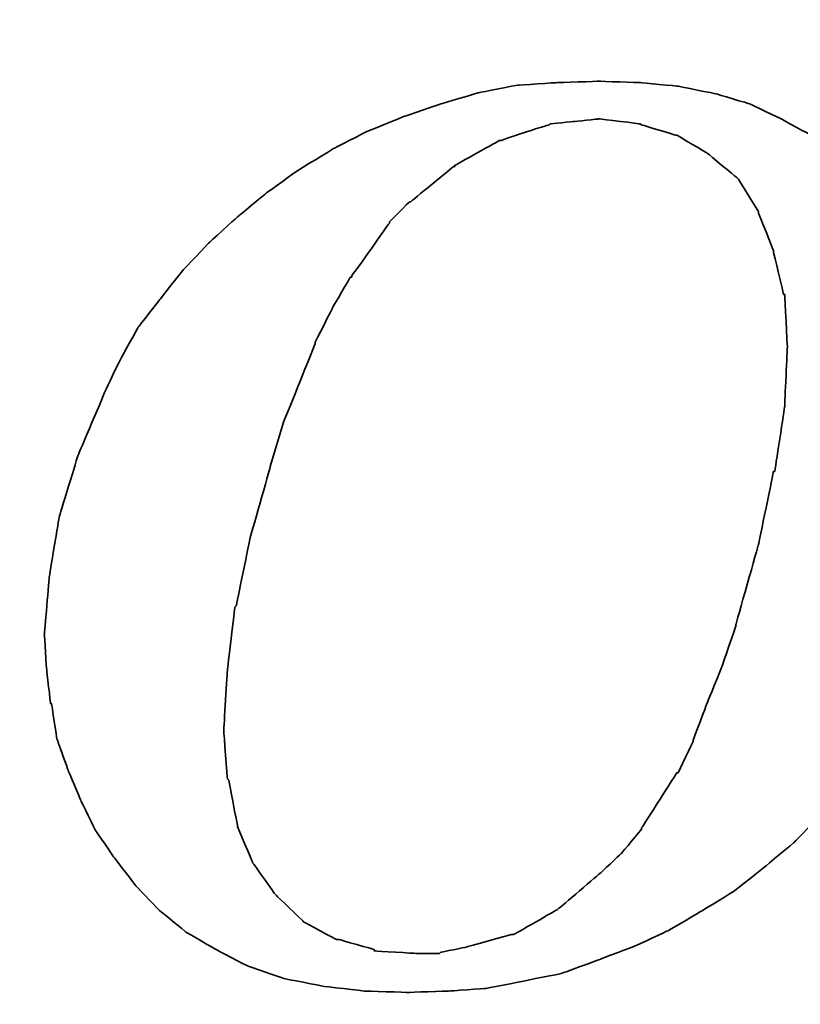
# Model space of a CAD drawing. Extents: x -167 to 168, y 66 to 155.
# Tile 41 of 61: x 145.9 to 147.7, y 84.97 to 87.25. Entities that reach past the tile are written whole.
import ezdxf

# ---------------------------------------------------------------- set-up
doc = ezdxf.new("R2010")
doc.units = 0
doc.header["$MEASUREMENT"] = 0
doc.layers.add('DIM', color=4, linetype='CONTINUOUS')
doc.layers.add('layer 1', color=7, linetype='CONTINUOUS')
doc.styles.add('DIM-7', font='SIMPLEX.shx', dxfattribs={"width": 0.7, "bigfont": 'chineset.shx'})
doc.dimstyles.new('CNS', dxfattribs={"dimtxt": 3.5, "dimasz": 2.5, "dimexe": 1, "dimexo": 1.5, "dimgap": 0.09, "dimtad": 0, "dimdsep": 46, "dimtxsty": 'DIM-7', "dimcen": 0.09, "dimclrd": 1, "dimclre": 1, "dimclrt": 4, "dimadec": 0, "dimazin": 0, "dimtfac": 1, "dimtix": 1, "dimtmove": 2, "dimatfit": 3, "dimfxl": 1, "dimtvp": 0.971429, "dimtolj": 1, "dimarcsym": 0})

# ---------------------------------------------------------------- blocks, each defined once
blk = doc.blocks.new('*D1')
at = {"layer": 'DIM', "color": 7, "lineweight": -2, "transparency": 16777216}
for p, q in [((117.1809, 86.0476), (117.1809, 66.2185)), ((159.1809, 82.2976), (159.1809, 66.2185)), ((119.1809, 67.0185), (157.1809, 67.0185))]:
    blk.add_line(p, q, dxfattribs=at)
at = {"layer": 'DIM', "color": 7, "transparency": 16777216}
for points in [[(119.1809, 67.3519), (119.1809, 66.6852), (117.1809, 67.0185)], [(157.1809, 67.3519), (157.1809, 66.6852), (159.1809, 67.0185)]]:
    blk.add_solid(points, dxfattribs=at)
at = {"layer": 'DIM', "color": 7, "transparency": 16777216, "insert": (138.1809, 69.2185), "char_height": 2.8, "attachment_point": 5, "style": 'DIM-7'}
blk.add_mtext('\\A1;42', dxfattribs=at)
blk = doc.blocks.new('TBI MOTION logo(完整正式版)')
at = {"layer": 'layer 1', "color": 22, "lineweight": 35}
for points, knots in [([(-11.34375, -6.98375), (-11.34375, -6.98375), (-10.91375, -7.43875), (-10.91375, -7.43875), (-10.91375, -7.43875), (-10.91375, -7.43875), (-10.38625, -7.87125), (-10.38625, -7.87125), (-10.38625, -7.87125), (-10.38625, -7.87125), (-9.81125, -8.20375), (-9.81125, -8.20375), (-9.81125, -8.20375), (-9.81125, -8.20375), (-9.21125, -8.51875), (-9.21125, -8.51875), (-9.21125, -8.51875), (-9.21125, -8.51875), (-8.51625, -8.75875), (-8.51625, -8.75875), (-8.51625, -8.75875), (-8.51625, -8.75875), (-7.77125, -8.90375), (-7.77125, -8.90375), (-7.77125, -8.90375), (-7.77125, -8.90375), (-6.97875, -8.99875), (-6.97875, -8.99875), (-6.97875, -8.99875), (-6.97875, -8.99875), (-6.14125, -9.02375), (-6.14125, -9.02375), (-6.14125, -9.02375), (-6.14125, -9.02375), (-5.37125, -8.99875), (-5.37125, -8.99875), (-5.37125, -8.99875), (-5.37125, -8.99875), (-4.65375, -8.94875), (-4.65375, -8.94875), (-4.65375, -8.94875), (-4.65375, -8.94875), (-3.93375, -8.80625), (-3.93375, -8.80625), (-3.93375, -8.80625), (-3.93375, -8.80625), (-3.21375, -8.66375), (-3.21375, -8.66375), (-3.21375, -8.66375), (-3.21375, -8.66375), (-2.49375, -8.39875), (-2.49375, -8.39875), (-2.49375, -8.39875), (-2.49375, -8.39875), (-1.79875, -8.13375), (-1.79875, -8.13375), (-1.79875, -8.13375), (-1.79875, -8.13375), (-1.17375, -7.84375), (-1.17375, -7.84375), (-1.17375, -7.84375), (-1.17375, -7.84375), (-0.52375, -7.46375), (-0.52375, -7.46375), (-0.52375, -7.46375), (-0.52375, -7.46375), (0.10124, -7.07875), (0.10124, -7.07875), (0.10124, -7.07875), (0.10124, -7.07875), (0.67625, -6.62375), (0.67625, -6.62375), (0.67625, -6.62375), (0.67625, -6.62375), (1.24874, -6.14375), (1.24874, -6.14375), (1.24874, -6.14375), (1.24874, -6.14375), (1.72874, -5.64125), (1.72874, -5.64125), (1.72874, -5.64125), (1.72874, -5.64125), (2.18624, -5.06375), (2.18624, -5.06375), (2.18624, -5.06375), (2.18624, -5.06375), (2.61625, -4.48874), (2.61625, -4.48874), (2.61625, -4.48874), (2.61625, -4.48874), (3.00125, -3.83874), (3.00125, -3.83874), (3.00125, -3.83874), (3.00125, -3.83874), (3.36124, -3.21374), (3.36124, -3.21374), (3.36124, -3.21374), (3.36124, -3.21374), (3.84374, -1.99125), (3.84374, -1.99125), (3.84374, -1.99125), (3.84374, -1.99125), (4.22625, -0.81875), (4.22625, -0.81875), (4.22625, -0.81875), (4.22625, -0.81875), (4.39125, 0.45624), (4.39125, 0.45624), (4.39125, 0.45624), (4.39125, 0.45624), (4.48874, 1.70124), (4.48874, 1.70124), (4.48874, 1.70124), (4.48874, 1.70124), (4.43874, 2.44625), (4.43874, 2.44625), (4.43874, 2.44625), (4.43874, 2.44625), (4.36874, 3.14125), (4.36874, 3.14125), (4.36874, 3.14125), (4.36874, 3.14125), (4.25125, 3.81125), (4.25125, 3.81125), (4.25125, 3.81125), (4.25125, 3.81125), (4.03124, 4.41125), (4.03124, 4.41125), (4.03124, 4.41125), (4.03124, 4.41125), (3.74374, 5.01125), (3.74374, 5.01125), (3.74374, 5.01125), (3.74374, 5.01125), (3.43124, 5.58875), (3.43124, 5.58875), (3.43124, 5.58875), (3.43124, 5.58875), (3.02625, 6.09125), (3.02625, 6.09125), (3.02625, 6.09125), (3.02625, 6.09125), (2.59374, 6.54875), (2.59374, 6.54875), (2.59374, 6.54875), (2.59374, 6.54875), (2.09124, 6.98125), (2.09124, 6.98125), (2.09124, 6.98125), (2.09124, 6.98125), (1.56124, 7.36625), (1.56124, 7.36625), (1.56124, 7.36625), (1.56124, 7.36625), (0.98624, 7.67625), (0.98624, 7.67625), (0.98624, 7.67625), (0.98624, 7.67625), (0.38624, 7.96375), (0.38624, 7.96375), (0.38624, 7.96375), (0.38624, 7.96375), (-0.25875, 8.15625), (-0.25875, 8.15625), (-0.25875, 8.15625), (-0.25875, 8.15625), (-0.98125, 8.30125), (-0.98125, 8.30125), (-0.98125, 8.30125), (-0.98125, 8.30125), (-1.70124, 8.37125), (-1.70124, 8.37125), (-1.70124, 8.37125), (-1.70124, 8.37125), (-2.49375, 8.39624), (-2.49375, 8.39624), (-2.49375, 8.39624), (-2.49375, 8.39624), (-3.28625, 8.37125), (-3.28625, 8.37125), (-3.28625, 8.37125), (-3.28625, 8.37125), (-4.05125, 8.32125), (-4.05125, 8.32125), (-4.05125, 8.32125), (-4.05125, 8.32125), (-4.77375, 8.18125), (-4.77375, 8.18125), (-4.77375, 8.18125), (-4.77375, 8.18125), (-5.51625, 7.96375), (-5.51625, 7.96375), (-5.51625, 7.96375), (-5.51625, 7.96375), (-6.21125, 7.72625), (-6.21125, 7.72625), (-6.21125, 7.72625), (-6.21125, 7.72625), (-6.92875, 7.43625), (-6.92875, 7.43625), (-6.92875, 7.43625), (-6.92875, 7.43625), (-7.57875, 7.10125), (-7.57875, 7.10125), (-7.57875, 7.10125), (-7.57875, 7.10125), (-8.24875, 6.69125), (-8.24875, 6.69125), (-8.24875, 6.69125), (-8.24875, 6.69125), (-8.84875, 6.26125), (-8.84875, 6.26125), (-8.84875, 6.26125), (-8.84875, 6.26125), (-9.42625, 5.78125), (-9.42625, 5.78125), (-9.42625, 5.78125), (-9.42625, 5.78125), (-9.95375, 5.30125), (-9.95375, 5.30125), (-9.95375, 5.30125), (-9.95375, 5.30125), (-10.43375, 4.79624), (-10.43375, 4.79624), (-10.43375, 4.79624), (-10.43375, 4.79624), (-10.88875, 4.22125), (-10.88875, 4.22125), (-10.88875, 4.22125), (-10.88875, 4.22125), (-11.29875, 3.69375), (-11.29875, 3.69375), (-11.29875, 3.69375), (-11.29875, 3.69375), (-11.63375, 3.09125), (-11.63375, 3.09125), (-11.63375, 3.09125), (-11.63375, 3.09125), (-11.91875, 2.49625), (-11.91875, 2.49625), (-11.91875, 2.49625), (-11.91875, 2.49625), (-12.44875, 1.24625), (-12.44875, 1.24625), (-12.44875, 1.24625), (-12.44875, 1.24625), (-12.80875, 0.06874), (-12.80875, 0.06874), (-12.80875, 0.06874), (-12.80875, 0.06874), (-12.99875, -1.07875), (-12.99875, -1.07875), (-12.99875, -1.07875), (-12.99875, -1.07875), (-13.09375, -2.18375), (-13.09375, -2.18375), (-13.09375, -2.18375), (-13.09375, -2.18375), (-13.04875, -2.85375), (-13.04875, -2.85375), (-13.04875, -2.85375), (-13.04875, -2.85375), (-12.97375, -3.50375), (-12.97375, -3.50375), (-12.97375, -3.50375), (-12.97375, -3.50375), (-12.95375, -3.50375), (-12.95375, -3.50375), (-12.95375, -3.50375), (-12.95375, -3.50375), (-12.85375, -4.17375), (-12.85375, -4.17375), (-12.85375, -4.17375), (-12.85375, -4.17375), (-12.63875, -4.77624), (-12.63875, -4.77624), (-12.63875, -4.77624), (-12.63875, -4.77624), (-12.39875, -5.35125), (-12.39875, -5.35125), (-12.39875, -5.35125), (-12.39875, -5.35125), (-12.11375, -5.92875), (-12.11375, -5.92875), (-12.11375, -5.92875), (-12.11375, -5.92875), (-11.75375, -6.45375), (-11.75375, -6.45375), (-11.75375, -6.45375), (-11.75375, -6.45375), (-11.34375, -6.98375), (-11.34375, -6.98375)], [0, 0, 0, 0, 0.01369863, 0.01369863, 0.01369863, 0.01369864, 0.02739726, 0.02739726, 0.02739726, 0.02739727, 0.04109589, 0.04109589, 0.04109589, 0.0410959, 0.05479452, 0.05479452, 0.05479452, 0.05479453, 0.06849315, 0.06849315, 0.06849315, 0.06849316, 0.08219178, 0.08219178, 0.08219178, 0.08219179, 0.09589041, 0.09589041, 0.09589041, 0.09589042, 0.10958904, 0.10958904, 0.10958904, 0.10958905, 0.12328767, 0.12328767, 0.12328767, 0.12328768, 0.1369863, 0.1369863, 0.1369863, 0.13698631, 0.15068493, 0.15068493, 0.15068493, 0.15068494, 0.16438356, 0.16438356, 0.16438356, 0.16438357, 0.17808219, 0.17808219, 0.17808219, 0.1780822, 0.19178082, 0.19178082, 0.19178082, 0.19178083, 0.20547945, 0.20547945, 0.20547945, 0.20547946, 0.21917808, 0.21917808, 0.21917808, 0.21917809, 0.23287671, 0.23287671, 0.23287671, 0.23287672, 0.24657534, 0.24657534, 0.24657534, 0.24657535, 0.26027397, 0.26027397, 0.26027397, 0.26027398, 0.2739726, 0.2739726, 0.2739726, 0.27397261, 0.28767123, 0.28767123, 0.28767123, 0.28767124, 0.30136986, 0.30136986, 0.30136986, 0.30136987, 0.31506849, 0.31506849, 0.31506849, 0.3150685, 0.32876712, 0.32876712, 0.32876712, 0.32876713, 0.34246575, 0.34246575, 0.34246575, 0.34246576, 0.35616438, 0.35616438, 0.35616438, 0.35616439, 0.36986301, 0.36986301, 0.36986301, 0.36986302, 0.38356164, 0.38356164, 0.38356164, 0.38356165, 0.39726027, 0.39726027, 0.39726027, 0.39726028, 0.4109589, 0.4109589, 0.4109589, 0.41095891, 0.42465753, 0.42465753, 0.42465753, 0.42465754, 0.43835616, 0.43835616, 0.43835616, 0.43835617, 0.45205479, 0.45205479, 0.45205479, 0.4520548, 0.46575342, 0.46575342, 0.46575342, 0.46575343, 0.47945205, 0.47945205, 0.47945205, 0.47945206, 0.49315068, 0.49315068, 0.49315068, 0.49315069, 0.50684932, 0.50684932, 0.50684932, 0.50684933, 0.52054795, 0.52054795, 0.52054795, 0.52054796, 0.53424658, 0.53424658, 0.53424658, 0.53424659, 0.54794521, 0.54794521, 0.54794521, 0.54794522, 0.56164384, 0.56164384, 0.56164384, 0.56164385, 0.57534247, 0.57534247, 0.57534247, 0.57534248, 0.5890411, 0.5890411, 0.5890411, 0.58904111, 0.60273973, 0.60273973, 0.60273973, 0.60273974, 0.61643836, 0.61643836, 0.61643836, 0.61643837, 0.63013699, 0.63013699, 0.63013699, 0.630137, 0.64383562, 0.64383562, 0.64383562, 0.64383563, 0.65753425, 0.65753425, 0.65753425, 0.65753426, 0.67123288, 0.67123288, 0.67123288, 0.67123289, 0.68493151, 0.68493151, 0.68493151, 0.68493152, 0.69863014, 0.69863014, 0.69863014, 0.69863015, 0.71232877, 0.71232877, 0.71232877, 0.71232878, 0.7260274, 0.7260274, 0.7260274, 0.72602741, 0.73972603, 0.73972603, 0.73972603, 0.73972604, 0.75342466, 0.75342466, 0.75342466, 0.75342467, 0.76712329, 0.76712329, 0.76712329, 0.7671233, 0.78082192, 0.78082192, 0.78082192, 0.78082193, 0.79452055, 0.79452055, 0.79452055, 0.79452056, 0.80821918, 0.80821918, 0.80821918, 0.80821919, 0.82191781, 0.82191781, 0.82191781, 0.82191782, 0.83561644, 0.83561644, 0.83561644, 0.83561645, 0.84931507, 0.84931507, 0.84931507, 0.84931508, 0.8630137, 0.8630137, 0.8630137, 0.86301371, 0.87671233, 0.87671233, 0.87671233, 0.87671234, 0.89041096, 0.89041096, 0.89041096, 0.89041097, 0.90410959, 0.90410959, 0.90410959, 0.9041096, 0.91780822, 0.91780822, 0.91780822, 0.91780823, 0.93150685, 0.93150685, 0.93150685, 0.93150686, 0.94520548, 0.94520548, 0.94520548, 0.94520549, 0.95890411, 0.95890411, 0.95890411, 0.95890412, 0.97260274, 0.97260274, 0.97260274, 0.97260275, 0.98630137, 0.98630137, 0.98630137, 0.98630138, 1, 1, 1, 1]), ([(-8.77875, 1.03124), (-8.77875, 1.03124), (-8.51625, 1.89625), (-8.51625, 1.89625), (-8.51625, 1.89625), (-8.51625, 1.89625), (-8.20375, 2.66375), (-8.20375, 2.66375), (-8.20375, 2.66375), (-8.20375, 2.66375), (-7.91625, 3.38125), (-7.91625, 3.38125), (-7.91625, 3.38125), (-7.91625, 3.38125), (-7.91625, 3.40624), (-7.91625, 3.40624), (-7.91625, 3.40624), (-7.91625, 3.40624), (-7.57875, 4.07624), (-7.57875, 4.07624), (-7.57875, 4.07624), (-7.57875, 4.07624), (-7.24375, 4.65125), (-7.24375, 4.65125), (-7.24375, 4.65125), (-7.24375, 4.65125), (-7.21875, 4.65125), (-7.21875, 4.65125), (-7.21875, 4.65125), (-7.21875, 4.65125), (-7.21875, 4.67624), (-7.21875, 4.67624), (-7.21875, 4.67624), (-7.21875, 4.67624), (-6.83625, 5.20375), (-6.83625, 5.20375), (-6.83625, 5.20375), (-6.83625, 5.20375), (-6.49875, 5.68625), (-6.49875, 5.68625), (-6.49875, 5.68625), (-6.49875, 5.68625), (-6.49875, 5.70625), (-6.49875, 5.70625), (-6.49875, 5.70625), (-6.49875, 5.70625), (-6.11625, 6.09125), (-6.11625, 6.09125), (-6.11625, 6.09125), (-6.11625, 6.09125), (-6.09125, 6.09125), (-6.09125, 6.09125), (-6.09125, 6.09125), (-6.09125, 6.09125), (-5.27375, 6.76625), (-5.27375, 6.76625), (-5.27375, 6.76625), (-5.27375, 6.76625), (-5.24875, 6.76625), (-5.24875, 6.76625), (-5.24875, 6.76625), (-5.24875, 6.76625), (-5.24875, 6.78625), (-5.24875, 6.78625), (-5.24875, 6.78625), (-5.24875, 6.78625), (-4.38875, 7.26624), (-4.38875, 7.26624), (-4.38875, 7.26624), (-4.38875, 7.26624), (-4.36125, 7.26624), (-4.36125, 7.26624), (-4.36125, 7.26624), (-4.36125, 7.26624), (-3.93375, 7.41125), (-3.93375, 7.41125), (-3.93375, 7.41125), (-3.93375, 7.41125), (-3.47375, 7.55625), (-3.47375, 7.55625), (-3.47375, 7.55625), (-3.47375, 7.55625), (-3.45375, 7.55625), (-3.45375, 7.55625), (-3.45375, 7.55625), (-3.45375, 7.55625), (-3.42875, 7.58124), (-3.42875, 7.58124), (-3.42875, 7.58124), (-3.42875, 7.58124), (-2.97375, 7.62625), (-2.97375, 7.62625), (-2.97375, 7.62625), (-2.97375, 7.62625), (-2.49375, 7.67625), (-2.49375, 7.67625), (-2.49375, 7.67625), (-2.49375, 7.67625), (-2.46875, 7.67625), (-2.46875, 7.67625), (-2.46875, 7.67625), (-2.46875, 7.67625), (-1.70124, 7.58124), (-1.70124, 7.58124), (-1.70124, 7.58124), (-1.70124, 7.58124), (-1.67875, 7.55625), (-1.67875, 7.55625), (-1.67875, 7.55625), (-1.67875, 7.55625), (-1.65375, 7.55625), (-1.65375, 7.55625), (-1.65375, 7.55625), (-1.65375, 7.55625), (-1.03125, 7.36625), (-1.03125, 7.36625), (-1.03125, 7.36625), (-1.03125, 7.36625), (-1.00625, 7.36625), (-1.00625, 7.36625), (-1.00625, 7.36625), (-1.00625, 7.36625), (-0.43124, 7.02624), (-0.43124, 7.02624), (-0.43124, 7.02624), (-0.43124, 7.02624), (-0.40625, 7.00624), (-0.40625, 7.00624), (-0.40625, 7.00624), (-0.40625, 7.00624), (0.12124, 6.57124), (0.12124, 6.57124), (0.12124, 6.57124), (0.12124, 6.57124), (0.14624, 6.54875), (0.14624, 6.54875), (0.14624, 6.54875), (0.14624, 6.54875), (0.17124, 6.52375), (0.17124, 6.52375), (0.17124, 6.52375), (0.17124, 6.52375), (0.55625, 5.89875), (0.55625, 5.89875), (0.55625, 5.89875), (0.55625, 5.89875), (0.55625, 5.87625), (0.55625, 5.87625), (0.55625, 5.87625), (0.55625, 5.87625), (0.84124, 5.15625), (0.84124, 5.15625), (0.84124, 5.15625), (0.84124, 5.15625), (0.84124, 5.13125), (0.84124, 5.13125), (0.84124, 5.13125), (0.84124, 5.13125), (1.03624, 4.31875), (1.03624, 4.31875), (1.03624, 4.31875), (1.03624, 4.31875), (1.05624, 4.31875), (1.05624, 4.31875), (1.05624, 4.31875), (1.05624, 4.31875), (1.05624, 4.29125), (1.05624, 4.29125), (1.05624, 4.29125), (1.05624, 4.29125), (1.10625, 3.33125), (1.10625, 3.33125), (1.10625, 3.33125), (1.10625, 3.33125), (1.10625, 3.30875), (1.10625, 3.30875), (1.10625, 3.30875), (1.10625, 3.30875), (1.05624, 2.20624), (1.05624, 2.20624), (1.05624, 2.20624), (1.05624, 2.20624), (1.05624, 2.18124), (1.05624, 2.18124), (1.05624, 2.18124), (1.05624, 2.18124), (0.86624, 0.93624), (0.86624, 0.93624), (0.86624, 0.93624), (0.86624, 0.93624), (0.84124, 0.93624), (0.84124, 0.93624), (0.84124, 0.93624), (0.84124, 0.93624), (0.55625, -0.45874), (0.55625, -0.45874), (0.55625, -0.45874), (0.55625, -0.45874), (0.12124, -1.99125), (0.12124, -1.99125), (0.12124, -1.99125), (0.12124, -1.99125), (0.12124, -2.01874), (0.12124, -2.01874), (0.12124, -2.01874), (0.12124, -2.01874), (-0.13874, -2.78375), (-0.13874, -2.78375), (-0.13874, -2.78375), (-0.13874, -2.78375), (-0.43124, -3.50375), (-0.43124, -3.50375), (-0.43124, -3.50375), (-0.43124, -3.50375), (-0.69375, -4.19875), (-0.69375, -4.19875), (-0.69375, -4.19875), (-0.69375, -4.19875), (-0.69375, -4.22375), (-0.69375, -4.22375), (-0.69375, -4.22375), (-0.69375, -4.22375), (-0.98125, -4.82374), (-0.98125, -4.82374), (-0.98125, -4.82374), (-0.98125, -4.82374), (-1.00625, -4.82374), (-1.00625, -4.82374), (-1.00625, -4.82374), (-1.00625, -4.82374), (-1.33875, -5.35125), (-1.33875, -5.35125), (-1.33875, -5.35125), (-1.33875, -5.35125), (-1.67875, -5.87875), (-1.67875, -5.87875), (-1.67875, -5.87875), (-1.67875, -5.87875), (-1.67875, -5.90375), (-1.67875, -5.90375), (-1.67875, -5.90375), (-1.67875, -5.90375), (-2.05875, -6.35875), (-2.05875, -6.35875), (-2.05875, -6.35875), (-2.05875, -6.35875), (-2.08375, -6.38375), (-2.08375, -6.38375), (-2.08375, -6.38375), (-2.08375, -6.38375), (-2.46875, -6.74375), (-2.46875, -6.74375), (-2.46875, -6.74375), (-2.46875, -6.74375), (-3.25875, -7.41625), (-3.25875, -7.41625), (-3.25875, -7.41625), (-3.25875, -7.41625), (-3.28625, -7.43875), (-3.28625, -7.43875), (-3.28625, -7.43875), (-3.28625, -7.43875), (-4.12375, -7.91875), (-4.12375, -7.91875), (-4.12375, -7.91875), (-4.12375, -7.91875), (-4.14875, -7.91875), (-4.14875, -7.91875), (-4.14875, -7.91875), (-4.14875, -7.91875), (-4.17125, -7.91875), (-4.17125, -7.91875), (-4.17125, -7.91875), (-4.17125, -7.91875), (-5.03375, -8.15875), (-5.03375, -8.15875), (-5.03375, -8.15875), (-5.03375, -8.15875), (-5.51625, -8.25625), (-5.51625, -8.25625), (-5.51625, -8.25625), (-5.51625, -8.25625), (-5.54125, -8.27875), (-5.54125, -8.27875), (-5.54125, -8.27875), (-5.54125, -8.27875), (-5.56375, -8.27875), (-5.56375, -8.27875), (-5.56375, -8.27875), (-5.56375, -8.27875), (-5.99625, -8.27875), (-5.99625, -8.27875), (-5.99625, -8.27875), (-5.99625, -8.27875), (-6.76375, -8.23125), (-6.76375, -8.23125), (-6.76375, -8.23125), (-6.76375, -8.23125), (-6.78875, -8.23125), (-6.78875, -8.23125), (-6.78875, -8.23125), (-6.78875, -8.23125), (-6.78875, -8.20375), (-6.78875, -8.20375), (-6.78875, -8.20375), (-6.78875, -8.20375), (-7.45875, -8.01375), (-7.45875, -8.01375), (-7.45875, -8.01375), (-7.45875, -8.01375), (-7.48375, -8.01375), (-7.48375, -8.01375), (-7.48375, -8.01375), (-7.48375, -8.01375), (-7.50875, -8.01375), (-7.50875, -8.01375), (-7.50875, -8.01375), (-7.50875, -8.01375), (-8.13125, -7.67875), (-8.13125, -7.67875), (-8.13125, -7.67875), (-8.13125, -7.67875), (-8.15625, -7.65375), (-8.15625, -7.65375), (-8.15625, -7.65375), (-8.15625, -7.65375), (-8.65875, -7.17375), (-8.65875, -7.17375), (-8.65875, -7.17375), (-8.65875, -7.17375), (-8.68375, -7.14875), (-8.68375, -7.14875), (-8.68375, -7.14875), (-8.68375, -7.14875), (-9.08875, -6.57375), (-9.08875, -6.57375), (-9.08875, -6.57375), (-9.08875, -6.57375), (-9.11375, -6.54875), (-9.11375, -6.54875), (-9.11375, -6.54875), (-9.11375, -6.54875), (-9.11375, -6.52875), (-9.11375, -6.52875), (-9.11375, -6.52875), (-9.11375, -6.52875), (-9.40375, -5.85375), (-9.40375, -5.85375), (-9.40375, -5.85375), (-9.40375, -5.85375), (-9.40375, -5.82875), (-9.40375, -5.82875), (-9.40375, -5.82875), (-9.40375, -5.82875), (-9.56875, -4.96875), (-9.56875, -4.96875), (-9.56875, -4.96875), (-9.56875, -4.96875), (-9.59375, -4.94375), (-9.59375, -4.94375), (-9.59375, -4.94375), (-9.59375, -4.94375), (-9.66375, -4.03375), (-9.66375, -4.03375), (-9.66375, -4.03375), (-9.66375, -4.03375), (-9.66375, -4.00875), (-9.66375, -4.00875), (-9.66375, -4.00875), (-9.66375, -4.00875), (-9.59375, -2.85375), (-9.59375, -2.85375), (-9.59375, -2.85375), (-9.59375, -2.85375), (-9.45125, -1.65875), (-9.45125, -1.65875), (-9.45125, -1.65875), (-9.45125, -1.65875), (-9.42625, -1.63375), (-9.42625, -1.63375), (-9.42625, -1.63375), (-9.42625, -1.63375), (-9.16125, -0.33875), (-9.16125, -0.33875), (-9.16125, -0.33875), (-9.16125, -0.33875), (-8.77875, 1.00624), (-8.77875, 1.00624), (-8.77875, 1.00624), (-8.77875, 1.00624), (-8.77875, 1.03124), (-8.77875, 1.03124)], [0, 0, 0, 0, 0.01020408, 0.01020408, 0.01020408, 0.01020409, 0.02040816, 0.02040816, 0.02040816, 0.02040817, 0.03061224, 0.03061224, 0.03061224, 0.03061225, 0.04081633, 0.04081633, 0.04081633, 0.04081634, 0.05102041, 0.05102041, 0.05102041, 0.05102042, 0.06122449, 0.06122449, 0.06122449, 0.0612245, 0.07142857, 0.07142857, 0.07142857, 0.07142858, 0.08163265, 0.08163265, 0.08163265, 0.08163266, 0.09183673, 0.09183673, 0.09183673, 0.09183674, 0.10204082, 0.10204082, 0.10204082, 0.10204083, 0.1122449, 0.1122449, 0.1122449, 0.11224491, 0.12244898, 0.12244898, 0.12244898, 0.12244899, 0.13265306, 0.13265306, 0.13265306, 0.13265307, 0.14285714, 0.14285714, 0.14285714, 0.14285715, 0.15306122, 0.15306122, 0.15306122, 0.15306123, 0.16326531, 0.16326531, 0.16326531, 0.16326532, 0.17346939, 0.17346939, 0.17346939, 0.1734694, 0.18367347, 0.18367347, 0.18367347, 0.18367348, 0.19387755, 0.19387755, 0.19387755, 0.19387756, 0.20408163, 0.20408163, 0.20408163, 0.20408164, 0.21428571, 0.21428571, 0.21428571, 0.21428572, 0.2244898, 0.2244898, 0.2244898, 0.22448981, 0.23469388, 0.23469388, 0.23469388, 0.23469389, 0.24489796, 0.24489796, 0.24489796, 0.24489797, 0.25510204, 0.25510204, 0.25510204, 0.25510205, 0.26530612, 0.26530612, 0.26530612, 0.26530613, 0.2755102, 0.2755102, 0.2755102, 0.27551021, 0.28571429, 0.28571429, 0.28571429, 0.2857143, 0.29591837, 0.29591837, 0.29591837, 0.29591838, 0.30612245, 0.30612245, 0.30612245, 0.30612246, 0.31632653, 0.31632653, 0.31632653, 0.31632654, 0.32653061, 0.32653061, 0.32653061, 0.32653062, 0.33673469, 0.33673469, 0.33673469, 0.3367347, 0.34693878, 0.34693878, 0.34693878, 0.34693879, 0.35714286, 0.35714286, 0.35714286, 0.35714287, 0.36734694, 0.36734694, 0.36734694, 0.36734695, 0.37755102, 0.37755102, 0.37755102, 0.37755103, 0.3877551, 0.3877551, 0.3877551, 0.38775511, 0.39795918, 0.39795918, 0.39795918, 0.39795919, 0.40816327, 0.40816327, 0.40816327, 0.40816328, 0.41836735, 0.41836735, 0.41836735, 0.41836736, 0.42857143, 0.42857143, 0.42857143, 0.42857144, 0.43877551, 0.43877551, 0.43877551, 0.43877552, 0.44897959, 0.44897959, 0.44897959, 0.4489796, 0.45918367, 0.45918367, 0.45918367, 0.45918368, 0.46938776, 0.46938776, 0.46938776, 0.46938777, 0.47959184, 0.47959184, 0.47959184, 0.47959185, 0.48979592, 0.48979592, 0.48979592, 0.48979593, 0.5, 0.5, 0.5, 0.50000001, 0.51020408, 0.51020408, 0.51020408, 0.51020409, 0.52040816, 0.52040816, 0.52040816, 0.52040817, 0.53061224, 0.53061224, 0.53061224, 0.53061225, 0.54081633, 0.54081633, 0.54081633, 0.54081634, 0.55102041, 0.55102041, 0.55102041, 0.55102042, 0.56122449, 0.56122449, 0.56122449, 0.5612245, 0.57142857, 0.57142857, 0.57142857, 0.57142858, 0.58163265, 0.58163265, 0.58163265, 0.58163266, 0.59183673, 0.59183673, 0.59183673, 0.59183674, 0.60204082, 0.60204082, 0.60204082, 0.60204083, 0.6122449, 0.6122449, 0.6122449, 0.61224491, 0.62244898, 0.62244898, 0.62244898, 0.62244899, 0.63265306, 0.63265306, 0.63265306, 0.63265307, 0.64285714, 0.64285714, 0.64285714, 0.64285715, 0.65306122, 0.65306122, 0.65306122, 0.65306123, 0.66326531, 0.66326531, 0.66326531, 0.66326532, 0.67346939, 0.67346939, 0.67346939, 0.6734694, 0.68367347, 0.68367347, 0.68367347, 0.68367348, 0.69387755, 0.69387755, 0.69387755, 0.69387756, 0.70408163, 0.70408163, 0.70408163, 0.70408164, 0.71428571, 0.71428571, 0.71428571, 0.71428572, 0.7244898, 0.7244898, 0.7244898, 0.72448981, 0.73469388, 0.73469388, 0.73469388, 0.73469389, 0.74489796, 0.74489796, 0.74489796, 0.74489797, 0.75510204, 0.75510204, 0.75510204, 0.75510205, 0.76530612, 0.76530612, 0.76530612, 0.76530613, 0.7755102, 0.7755102, 0.7755102, 0.77551021, 0.78571429, 0.78571429, 0.78571429, 0.7857143, 0.79591837, 0.79591837, 0.79591837, 0.79591838, 0.80612245, 0.80612245, 0.80612245, 0.80612246, 0.81632653, 0.81632653, 0.81632653, 0.81632654, 0.82653061, 0.82653061, 0.82653061, 0.82653062, 0.83673469, 0.83673469, 0.83673469, 0.8367347, 0.84693878, 0.84693878, 0.84693878, 0.84693879, 0.85714286, 0.85714286, 0.85714286, 0.85714287, 0.86734694, 0.86734694, 0.86734694, 0.86734695, 0.87755102, 0.87755102, 0.87755102, 0.87755103, 0.8877551, 0.8877551, 0.8877551, 0.88775511, 0.89795918, 0.89795918, 0.89795918, 0.89795919, 0.90816327, 0.90816327, 0.90816327, 0.90816328, 0.91836735, 0.91836735, 0.91836735, 0.91836736, 0.92857143, 0.92857143, 0.92857143, 0.92857144, 0.93877551, 0.93877551, 0.93877551, 0.93877552, 0.94897959, 0.94897959, 0.94897959, 0.9489796, 0.95918367, 0.95918367, 0.95918367, 0.95918368, 0.96938776, 0.96938776, 0.96938776, 0.96938777, 0.97959184, 0.97959184, 0.97959184, 0.97959185, 0.98979592, 0.98979592, 0.98979592, 0.98979593, 1, 1, 1, 1])]:
    blk.add_open_spline(points, degree=3, knots=knots, dxfattribs=at)

msp = doc.modelspace()

# ---------------------------------------------------------------- block references
at = {"layer": 'DIM', "color": 7, "xscale": 0.12093235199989, "yscale": 0.12093235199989, "zscale": 0.12093235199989}
msp.add_blockref('TBI MOTION logo(完整正式版)', (147.5405, 86.0899), dxfattribs=at)

# ---------------------------------------------------------------- dimensions: what is measured, and where the dimension line sits
at = {"layer": 'DIM', "color": 7}
dim = msp.add_linear_dim(base=(159.1809, 67.0185), p1=(117.1809, 87.2476), p2=(159.1809, 83.4976), dimstyle='CNS', override={"dimscale": 0.8, "dimgap": 1, "dimtad": 1, "dimclrd": 7, "dimclre": 7, "dimclrt": 7, "dimtol": 0, "dimlim": 0, "dimtm": 0.1, "dimtfac": 0.6, "dimtmove": 1}, dxfattribs=at)
dim.commit()
dim.dimension.update_dxf_attribs({"geometry": '*D1', "text_midpoint": (138.1809, 69.2185)})

doc.saveas('drawing.dxf')
